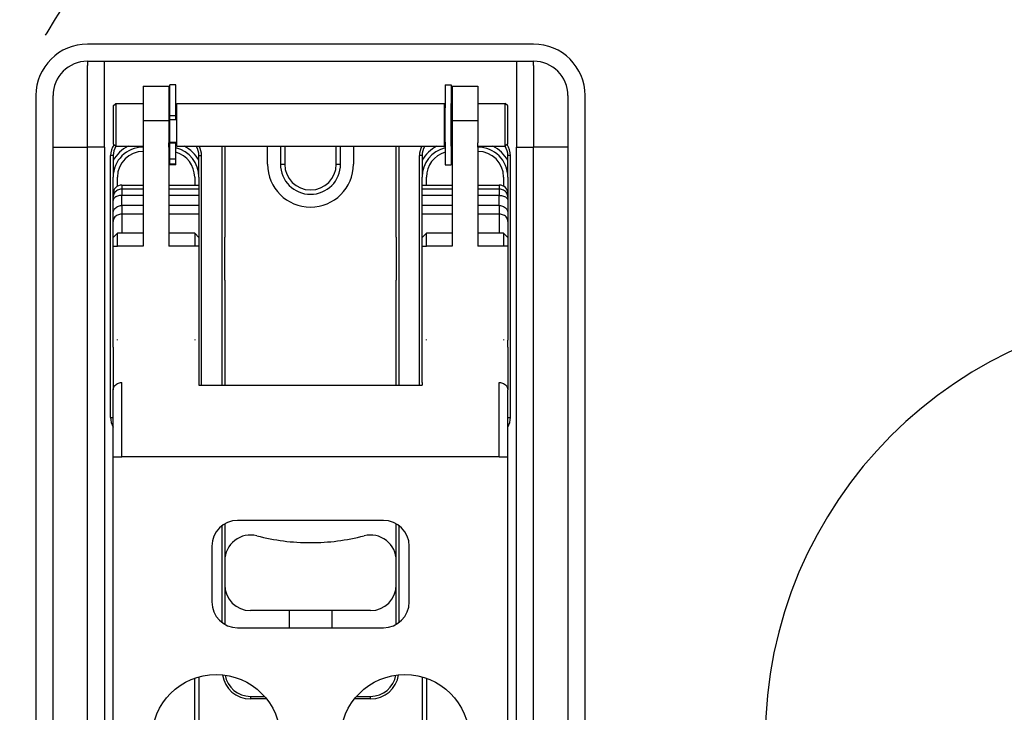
# Model space of a CAD drawing. Extents: x -1763 to 4575, y -3429 to 1051.
# Tile 147 of 193: x 2463 to 2578, y -1719 to -1638. Entities that reach past the tile are written whole.
import ezdxf

# ---------------------------------------------------------------- set-up
doc = ezdxf.new("R2010")
doc.units = 0
doc.linetypes.add('DASHED', pattern=[15, 7, -8])
doc.layers.get('0').update_dxf_attribs({"linetype": 'CONTINUOUS'})
doc.layers.add('1', color=7, linetype='CONTINUOUS')

# ---------------------------------------------------------------- blocks, each defined once
blk = doc.blocks.new('DOWEL_PIN_5X22DIN6325__145', base_point=(2507, -1668.38))
at = {"color": 1, "linetype": 'CONTINUOUS'}
blk.add_line((2507, -1663.38), (2507, -1668.38), dxfattribs=at)
blk = doc.blocks.new('NEEDLE_BEARING_0509_2__146', base_point=(2519.5, -1669.38))
at = {"color": 1, "linetype": 'CONTINUOUS'}
for p, q in [((2510.5, -1664.42), (2510.5, -1662.92)), ((2519.5, -1662.92), (2519.5, -1664.42))]:
    blk.add_line(p, q, dxfattribs=at)
blk = doc.blocks.new('DOWEL_PIN_5X22DIN6325__147', base_point=(2487, -1668.38))
at = {"color": 1, "linetype": 'CONTINUOUS'}
blk.add_line((2487, -1668.38), (2487, -1663.38), dxfattribs=at)
blk = doc.blocks.new('NEEDLE_BEARING_0509_4__151', base_point=(2483.5, -1669.38))
at = {"color": 1, "linetype": 'CONTINUOUS'}
for p, q in [((2474.5, -1664.42), (2474.5, -1662.92)), ((2483.5, -1662.92), (2483.5, -1664.42))]:
    blk.add_line(p, q, dxfattribs=at)
blk = doc.blocks.new('BEARING_PARTS__153', base_point=(2519.5, -1781.38))
for name, p in [('NEEDLE_BEARING_0509_4__151', (2483.5, -1669.38)), ('DOWEL_PIN_5X22DIN6325__147', (2487, -1668.38)), ('DOWEL_PIN_5X22DIN6325__145', (2507, -1668.38)), ('NEEDLE_BEARING_0509_2__146', (2519.5, -1669.38))]:
    blk.add_blockref(name, p)
blk = doc.blocks.new('PLATE_E7018-27702__154', base_point=(2527, -1800.88))
at = {"color": 1, "linetype": 'CONTINUOUS'}
for p, q in [((2471, -1642.88), (2471, -1643.38)), ((2471, -1642.88), (2473, -1642.88)), ((2473, -1642.88), (2521, -1642.88)), ((2521, -1642.88), (2523, -1642.88)), ((2523, -1643.38), (2523, -1642.88)), ((2467, -1652.88), (2467, -1646.88)), ((2527, -1646.88), (2527, -1652.88)), ((2477.5, -1652.38), (2477.5, -1652.88)), ((2480.5, -1652.88), (2480.5, -1652.38)), ((2513.5, -1652.38), (2513.5, -1652.88)), ((2516.5, -1652.88), (2516.5, -1652.38)), ((2467, -1663.38), (2467, -1652.88)), ((2527, -1652.88), (2527, -1663.38)), ((2474, -1658.3), (2474, -1656.38)), ((2474.5, -1657.44), (2474.5, -1656.38)), ((2483.5, -1656.38), (2483.5, -1657.3)), ((2484, -1656.38), (2484, -1657.3)), ((2510, -1657.3), (2510, -1656.38)), ((2510.5, -1657.3), (2510.5, -1656.38)), ((2519.5, -1656.38), (2519.5, -1657.44)), ((2520, -1656.38), (2520, -1658.3)), ((2484, -1657.3), (2484, -1657.79)), ((2484, -1657.79), (2484, -1658.52)), ((2510, -1657.79), (2510, -1657.3)), ((2510, -1658.52), (2510, -1657.79)), ((2474, -1658.71), (2474, -1658.3)), ((2474, -1659.12), (2474, -1658.71)), ((2474, -1660.55), (2474, -1659.12)), ((2484, -1658.52), (2484, -1659.69)), ((2510, -1659.69), (2510, -1658.52)), ((2520, -1658.3), (2520, -1658.71)), ((2520, -1658.71), (2520, -1659.12)), ((2520, -1659.12), (2520, -1660.55)), ((2484, -1659.69), (2484, -1660.69)), ((2510, -1660.69), (2510, -1659.69)), ((2474, -1661.55), (2474, -1660.55)), ((2474, -1663.42), (2474, -1661.55)), ((2484, -1660.69), (2484, -1663.42)), ((2510, -1663.42), (2510, -1660.69)), ((2520, -1660.55), (2520, -1661.55)), ((2520, -1661.55), (2520, -1663.42)), ((2467, -1665.38), (2467, -1663.38)), ((2474, -1664.42), (2474, -1663.42)), ((2474.5, -1664.42), (2474.5, -1662.92)), ((2483.5, -1662.92), (2483.5, -1664.42)), ((2484, -1663.42), (2484, -1664.42)), ((2510, -1664.42), (2510, -1663.42)), ((2510.5, -1664.42), (2510.5, -1662.92)), ((2519.5, -1662.92), (2519.5, -1664.42)), ((2520, -1663.42), (2520, -1664.42)), ((2527, -1663.38), (2527, -1665.38)), ((2474, -1668.38), (2474, -1664.42)), ((2484, -1664.42), (2484, -1668.88)), ((2510, -1668.88), (2510, -1664.42)), ((2520, -1664.42), (2520, -1668.38)), ((2467, -1665.88), (2467, -1665.38)), ((2467, -1666.38), (2467, -1665.88)), ((2527, -1665.38), (2527, -1665.88)), ((2527, -1665.88), (2527, -1666.38)), ((2467, -1668.38), (2467, -1666.38)), ((2527, -1666.38), (2527, -1668.38)), ((2467, -1694.88), (2467, -1668.38)), ((2474, -1669.38), (2474, -1668.38)), ((2520, -1668.38), (2520, -1669.38)), ((2527, -1668.38), (2527, -1694.88)), ((2474, -1675.29), (2474, -1669.38)), ((2484, -1668.88), (2484, -1669.88)), ((2510, -1669.88), (2510, -1668.88)), ((2520, -1669.38), (2520, -1675.29)), ((2484, -1669.88), (2484, -1675.29)), ((2510, -1675.29), (2510, -1669.88)), ((2474, -1675.38), (2474, -1675.29)), ((2474.5, -1675.38), (2474.5, -1675.29)), ((2484, -1675.29), (2484, -1675.34)), ((2484, -1675.34), (2484, -1675.38)), ((2510, -1675.34), (2510, -1675.29)), ((2510, -1675.38), (2510, -1675.34)), ((2510.5, -1675.38), (2510.5, -1675.29)), ((2520, -1675.29), (2520, -1675.38)), ((2467, -1696.88), (2467, -1694.88)), ((2527, -1694.88), (2527, -1696.88)), ((2467, -1697.88), (2467, -1696.88)), ((2527, -1696.88), (2527, -1697.88)), ((2467, -1699.88), (2467, -1697.88)), ((2527, -1697.88), (2527, -1699.88)), ((2467, -1743.88), (2467, -1699.88)), ((2527, -1699.88), (2527, -1743.88))]:
    blk.add_line(p, q, dxfattribs=at)
for centre, radius, start, end in [((2471, -1646.88), 4, 90, 180), ((2523, -1646.88), 4, 0, 90), ((2480.5, -1656.38), 4, 76.9971, 78.463), ((2513.5, -1656.38), 4, 101.537, 103.0029), ((2477.5, -1656.38), 4, 116.2187, 151.045), ((2477.5, -1656.38), 3.5, 90, 180), ((2477.5, -1656.38), 3, 90, 180), ((2480.5, -1656.38), 3.5, 88.3628, 90), ((2480.5, -1656.38), 3, 88.0898, 90), ((2480.5, -1656.38), 3.5, 0, 76.787), ((2480.5, -1656.38), 3, 0, 74.534), ((2480.5, -1656.38), 4, 28.955, 63.7813), ((2513.5, -1656.38), 4, 116.2187, 151.045), ((2513.5, -1656.38), 3.5, 103.213, 180), ((2513.5, -1656.38), 3, 105.466, 180), ((2513.5, -1656.38), 3.5, 90, 91.6372), ((2513.5, -1656.38), 3, 90, 91.9102), ((2516.5, -1656.38), 3.5, 0, 90), ((2516.5, -1656.38), 3, 0, 90), ((2516.5, -1656.38), 4, 28.955, 63.7813)]:
    blk.add_arc(centre, radius, start, end, dxfattribs=at)
blk = doc.blocks.new('PLATE_ASSY_E7018-67702_155', base_point=(2527, -1800.88))
for name, p in [('PLATE_E7018-27702__154', (2527, -1800.88)), ('BEARING_PARTS__153', (2519.5, -1781.38))]:
    blk.add_blockref(name, p)
blk = doc.blocks.new('DOWEL_PIN_5X50_DIN6325_156', base_point=(2499.5, -1736.88))
at = {"color": 1, "linetype": 'CONTINUOUS'}
for p, q in [((2494.5, -1706.88), (2494.5, -1708.88)), ((2499.5, -1706.88), (2499.5, -1708.88)), ((2494.5, -1734.79), (2494.5, -1736.88)), ((2499.5, -1734.79), (2499.5, -1736.88))]:
    blk.add_line(p, q, dxfattribs=at)
blk = doc.blocks.new('LATCH_E7018-21201_2__157', base_point=(2507, -1706.88))
at = {"color": 1, "linetype": 'CONTINUOUS'}
for p, q in [((2487, -1652.79), (2487, -1655.87)), ((2492, -1654.88), (2492, -1652.79)), ((2493.5, -1652.79), (2493.5, -1654.88)), ((2494, -1652.79), (2494, -1654.88)), ((2500, -1654.88), (2500, -1652.79)), ((2500.5, -1654.88), (2500.5, -1652.79)), ((2502, -1652.79), (2502, -1654.88)), ((2507, -1655.97), (2507, -1652.79)), ((2487, -1655.87), (2487, -1663.38)), ((2493.5, -1654.88), (2494, -1654.88)), ((2500, -1654.88), (2500.5, -1654.88)), ((2507, -1663.38), (2507, -1655.97)), ((2487, -1668.38), (2487, -1663.38)), ((2507, -1663.38), (2507, -1668.38)), ((2487, -1668.38), (2487, -1680.62)), ((2507, -1680.62), (2507, -1668.38)), ((2487, -1696.78), (2487, -1697.38)), ((2507, -1697.88), (2507, -1696.78)), ((2487, -1697.38), (2487, -1701.08)), ((2507, -1701.08), (2507, -1697.88)), ((2487, -1701.08), (2487, -1703.88)), ((2507, -1703.88), (2507, -1701.08)), ((2504, -1706.88), (2490, -1706.88))]:
    blk.add_line(p, q, dxfattribs=at)
for centre, radius, start, end in [((2497, -1654.88), 5, 180, 0), ((2497, -1654.88), 3.5, 180, 0), ((2497, -1654.88), 3, 180, 0), ((2490, -1701.08), 3, 75.5225, 180), ((2497, -1673.97), 25, -104.4775, -90), ((2497, -1673.97), 25, -90, -75.5225), ((2504, -1701.08), 3, 0, 104.4775), ((2490, -1703.88), 3, 180, -90), ((2504, -1703.88), 3, -90, 0)]:
    blk.add_arc(centre, radius, start, end, dxfattribs=at)
blk = doc.blocks.new('LOCK_ASSY__159', base_point=(2507, -1794.88))
for name, p in [('LATCH_E7018-21201_2__157', (2507, -1706.88)), ('DOWEL_PIN_5X50_DIN6325_156', (2499.5, -1736.88))]:
    blk.add_blockref(name, p)
blk = doc.blocks.new('LEVER_E7018-25001__160', base_point=(2520, -1766.12))
at = {"color": 1, "linetype": 'CONTINUOUS'}
for p, q in [((2475, -1657.3), (2477.5, -1657.3)), ((2475, -1657.3), (2475, -1657.79)), ((2477.5, -1657.79), (2475, -1657.79)), ((2475, -1657.79), (2475, -1658.52)), ((2480.5, -1657.3), (2484, -1657.3)), ((2484, -1657.79), (2480.5, -1657.79)), ((2484, -1657.3), (2484, -1657.79)), ((2484, -1657.79), (2484, -1658.52)), ((2510, -1657.79), (2510, -1657.3)), ((2510, -1657.3), (2513.5, -1657.3)), ((2510, -1658.52), (2510, -1657.79)), ((2513.5, -1657.79), (2510, -1657.79)), ((2516.5, -1657.3), (2519, -1657.3)), ((2519, -1657.79), (2516.5, -1657.79)), ((2519, -1657.3), (2519, -1657.79)), ((2519, -1657.79), (2519, -1658.52)), ((2474, -1658.71), (2474, -1658.3)), ((2474, -1659.12), (2474, -1658.71)), ((2474, -1660.55), (2474, -1659.12)), ((2477.5, -1658.52), (2475, -1658.52)), ((2475, -1659.69), (2475, -1658.52)), ((2484, -1658.52), (2480.5, -1658.52)), ((2484, -1658.52), (2484, -1659.69)), ((2510, -1659.69), (2510, -1658.52)), ((2513.5, -1658.52), (2510, -1658.52)), ((2519, -1658.52), (2516.5, -1658.52)), ((2519, -1659.69), (2519, -1658.52)), ((2520, -1658.3), (2520, -1658.71)), ((2520, -1658.71), (2520, -1659.12)), ((2520, -1659.12), (2520, -1660.55)), ((2477.5, -1659.69), (2475, -1659.69)), ((2475, -1659.69), (2475, -1660.69)), ((2484, -1659.69), (2480.5, -1659.69)), ((2484, -1659.69), (2484, -1660.69)), ((2510, -1660.69), (2510, -1659.69)), ((2513.5, -1659.69), (2510, -1659.69)), ((2519, -1659.69), (2516.5, -1659.69)), ((2519, -1659.69), (2519, -1660.69)), ((2474, -1661.55), (2474, -1660.55)), ((2474, -1663.42), (2474, -1661.55)), ((2477.5, -1660.69), (2475, -1660.69)), ((2475, -1660.69), (2475, -1662.92)), ((2484, -1660.69), (2480.5, -1660.69)), ((2484, -1660.69), (2484, -1663.42)), ((2510, -1663.42), (2510, -1660.69)), ((2513.5, -1660.69), (2510, -1660.69)), ((2519, -1660.69), (2516.5, -1660.69)), ((2519, -1660.69), (2519, -1662.92)), ((2520, -1660.55), (2520, -1661.55)), ((2520, -1661.55), (2520, -1663.42)), ((2474, -1664.42), (2474, -1663.42)), ((2484, -1663.42), (2484, -1664.42)), ((2510, -1664.42), (2510, -1663.42)), ((2520, -1663.42), (2520, -1664.42)), ((2474, -1668.38), (2474, -1664.42)), ((2484, -1664.42), (2484, -1668.88)), ((2510, -1668.88), (2510, -1664.42)), ((2520, -1664.42), (2520, -1668.38)), ((2474, -1669.38), (2474, -1668.38)), ((2520, -1668.38), (2520, -1669.38)), ((2474, -1675.29), (2474, -1669.38)), ((2484, -1668.88), (2484, -1669.88)), ((2510, -1669.88), (2510, -1668.88)), ((2520, -1669.38), (2520, -1675.29)), ((2484, -1669.88), (2484, -1675.29)), ((2510, -1675.29), (2510, -1669.88)), ((2474, -1675.38), (2474, -1675.29)), ((2474, -1676.21), (2474, -1675.38)), ((2484, -1675.29), (2484, -1675.34)), ((2484, -1675.34), (2484, -1675.38)), ((2484, -1675.38), (2484, -1680.31)), ((2510, -1675.34), (2510, -1675.29)), ((2510, -1675.38), (2510, -1675.34)), ((2510, -1680.31), (2510, -1675.38)), ((2520, -1675.29), (2520, -1675.38)), ((2520, -1676.21), (2520, -1675.38)), ((2474, -1676.21), (2474, -1681.18)), ((2520, -1676.21), (2520, -1681.18)), ((2475, -1688.97), (2475, -1680.31)), ((2484, -1680.31), (2484, -1680.62)), ((2484, -1680.62), (2510, -1680.62)), ((2510, -1680.31), (2510, -1680.62)), ((2519, -1688.97), (2519, -1680.31)), ((2474, -1684.38), (2474, -1681.18)), ((2520, -1684.38), (2520, -1681.18)), ((2474, -1688.97), (2474, -1684.38)), ((2520, -1688.97), (2520, -1684.38)), ((2474, -1688.97), (2475, -1688.97)), ((2474, -1737.29), (2474, -1688.97)), ((2519, -1688.97), (2475, -1688.97)), ((2519, -1688.97), (2520, -1688.97)), ((2520, -1737.29), (2520, -1688.97)), ((2505.5, -1696.38), (2488.5, -1696.38)), ((2485.5, -1699.38), (2485.5, -1705.88)), ((2508.5, -1705.88), (2508.5, -1699.38)), ((2488.5, -1708.88), (2505.5, -1708.88)), ((2488.5, -1734.79), (2505.5, -1734.79)), ((2474, -1748.16), (2474, -1737.29)), ((2520, -1748.16), (2520, -1737.29)), ((2485.5, -1737.79), (2485.5, -1744.29)), ((2508.5, -1744.29), (2508.5, -1737.79)), ((2488.5, -1747.29), (2505.5, -1747.29)), ((2474, -1749.16), (2474, -1748.16)), ((2520, -1749.16), (2520, -1748.16)), ((2474, -1754.12), (2474, -1749.16)), ((2520, -1754.12), (2520, -1749.16)), ((2486, -1766.12), (2508, -1766.12))]:
    blk.add_line(p, q, dxfattribs=at)
for centre in [(2486, -1721.83), (2508, -1721.83)]:
    blk.add_circle(centre, 7.5, dxfattribs=at)
for centre, radius, start, end in [((2475, -1658.3), 1, 90, 180), ((2519, -1658.3), 1, 0, 90), ((2488.5, -1699.38), 3, 90, 180), ((2505.5, -1699.38), 3, 0, 90), ((2488.5, -1705.88), 3, 180, -90), ((2505.5, -1705.88), 3, -90, 0), ((2488.5, -1737.79), 3, 90, 180), ((2505.5, -1737.79), 3, 0, 90), ((2488.5, -1744.29), 3, 180, -90), ((2505.5, -1744.29), 3, -90, 0), ((2486, -1754.12), 12, 180, -90), ((2508, -1754.12), 12, -90, 0)]:
    blk.add_arc(centre, radius, start, end, dxfattribs=at)
for points in [[(2475, -1657.79), (2474.82, -1657.79), (2474.65, -1657.83), (2474.35, -1657.99), (2474.22, -1658.11), (2474.05, -1658.39), (2474, -1658.55), (2474, -1658.71)], [(2520, -1658.71), (2520, -1658.55), (2519.95, -1658.39), (2519.78, -1658.11), (2519.65, -1657.99), (2519.35, -1657.83), (2519.18, -1657.79), (2519, -1657.79)], [(2475, -1658.52), (2474.82, -1658.52), (2474.65, -1658.54), (2474.35, -1658.65), (2474.22, -1658.73), (2474.05, -1658.91), (2474, -1659.02), (2474, -1659.12)], [(2519, -1658.52), (2519.18, -1658.52), (2519.35, -1658.54), (2519.65, -1658.65), (2519.78, -1658.73), (2519.95, -1658.91), (2520, -1659.02), (2520, -1659.12)], [(2474, -1660.55), (2474, -1660.4), (2474.05, -1660.25), (2474.22, -1659.99), (2474.35, -1659.88), (2474.65, -1659.73), (2474.82, -1659.69), (2475, -1659.69)], [(2519, -1659.69), (2519.18, -1659.69), (2519.35, -1659.73), (2519.65, -1659.88), (2519.78, -1659.99), (2519.95, -1660.25), (2520, -1660.4), (2520, -1660.55)], [(2475, -1660.69), (2474.82, -1660.69), (2474.65, -1660.73), (2474.35, -1660.88), (2474.22, -1660.99), (2474.05, -1661.25), (2474, -1661.4), (2474, -1661.55)], [(2520, -1661.55), (2520, -1661.4), (2519.95, -1661.25), (2519.78, -1660.99), (2519.65, -1660.88), (2519.35, -1660.73), (2519.18, -1660.69), (2519, -1660.69)], [(2474, -1681.18), (2474, -1681.03), (2474.05, -1680.88), (2474.22, -1680.61), (2474.35, -1680.5), (2474.65, -1680.35), (2474.82, -1680.31), (2475, -1680.31)], [(2519, -1680.31), (2519.18, -1680.31), (2519.35, -1680.35), (2519.65, -1680.5), (2519.78, -1680.61), (2519.95, -1680.88), (2520, -1681.03), (2520, -1681.18)]]:
    blk.add_open_spline(points, degree=3, knots=[0, 0, 0, 0, 1, 1, 2, 2, 3, 3, 3, 3], dxfattribs=at)
blk = doc.blocks.new('PIN_E7018-23702_2__161', base_point=(2520, -1652.79))
at = {"color": 1, "linetype": 'CONTINUOUS'}
for p, q in [((2474, -1648.09), (2474.3, -1647.79)), ((2474.3, -1647.79), (2474.3, -1652.79)), ((2474.3, -1647.79), (2477.5, -1647.79)), ((2480.5, -1647.79), (2480.6, -1647.79)), ((2480.6, -1648.29), (2480.6, -1647.79)), ((2481.4, -1648.29), (2481.4, -1647.79)), ((2481.4, -1647.79), (2512.6, -1647.79)), ((2512.6, -1648.29), (2512.6, -1647.79)), ((2513.4, -1647.79), (2513.5, -1647.79)), ((2513.4, -1647.85), (2513.4, -1647.79)), ((2513.4, -1648.03), (2513.4, -1647.85)), ((2516.5, -1647.79), (2519.7, -1647.79)), ((2520, -1648.09), (2519.7, -1647.79)), ((2519.7, -1652.79), (2519.7, -1647.79)), ((2474, -1648.09), (2474, -1652.49)), ((2480.6, -1648.31), (2480.6, -1648.29)), ((2480.6, -1648.61), (2480.6, -1648.31)), ((2480.6, -1648.88), (2480.6, -1648.61)), ((2480.6, -1649.13), (2480.6, -1648.88)), ((2481.3, -1648.29), (2481.4, -1648.29)), ((2481.4, -1652.29), (2481.4, -1648.29)), ((2512.6, -1648.29), (2512.7, -1648.29)), ((2512.6, -1652.29), (2512.6, -1648.29)), ((2513.4, -1648.13), (2513.4, -1648.03)), ((2513.4, -1648.29), (2513.4, -1648.13)), ((2513.4, -1648.32), (2513.4, -1648.29)), ((2513.4, -1648.6), (2513.4, -1648.32)), ((2513.4, -1648.64), (2513.4, -1648.6)), ((2513.4, -1651.94), (2513.4, -1648.64)), ((2520, -1652.49), (2520, -1648.09)), ((2480.6, -1649.23), (2480.6, -1649.13)), ((2480.6, -1649.26), (2480.6, -1649.23)), ((2480.6, -1649.37), (2480.6, -1649.26)), ((2480.6, -1649.38), (2480.6, -1649.37)), ((2480.6, -1649.54), (2480.6, -1649.38)), ((2480.6, -1649.72), (2480.6, -1649.54)), ((2480.6, -1651.72), (2480.6, -1649.72)), ((2480.6, -1651.78), (2480.6, -1651.72)), ((2480.6, -1651.81), (2480.6, -1651.78)), ((2480.6, -1651.91), (2480.6, -1651.81)), ((2480.6, -1652.29), (2480.6, -1651.91)), ((2480.6, -1652.29), (2481.4, -1652.29)), ((2480.6, -1652.43), (2480.6, -1652.29)), ((2480.6, -1652.29), (2480.6, -1652.29)), ((2480.6, -1652.79), (2480.6, -1652.43)), ((2481.4, -1652.79), (2481.4, -1652.29)), ((2512.6, -1652.29), (2512.7, -1652.29)), ((2512.6, -1652.79), (2512.6, -1652.29)), ((2513.4, -1651.98), (2513.4, -1651.94)), ((2513.4, -1652.27), (2513.4, -1651.98)), ((2513.4, -1652.29), (2513.4, -1652.27)), ((2513.4, -1652.45), (2513.4, -1652.29)), ((2513.4, -1652.55), (2513.4, -1652.45)), ((2474, -1652.49), (2474.3, -1652.79)), ((2474.3, -1652.79), (2477.5, -1652.79)), ((2480.5, -1652.79), (2480.6, -1652.79)), ((2481.4, -1652.79), (2512.6, -1652.79)), ((2513.4, -1652.73), (2513.4, -1652.55)), ((2513.4, -1652.79), (2513.4, -1652.73)), ((2513.4, -1652.79), (2513.5, -1652.79)), ((2516.5, -1652.79), (2519.7, -1652.79)), ((2520, -1652.49), (2519.7, -1652.79))]:
    blk.add_line(p, q, dxfattribs=at)
blk = doc.blocks.new('RETAIN_RING_DIN6799-4__166', base_point=(2481.3, -1654.94))
at = {"color": 1, "linetype": 'CONTINUOUS'}
for p, q in [((2481.3, -1645.64), (2480.6, -1645.64)), ((2480.6, -1647.79), (2480.6, -1645.64)), ((2481.3, -1648.29), (2481.3, -1645.64)), ((2480.6, -1648.29), (2480.6, -1647.79)), ((2480.6, -1648.31), (2480.6, -1648.29)), ((2480.6, -1648.61), (2480.6, -1648.31)), ((2480.6, -1648.88), (2480.6, -1648.61)), ((2480.6, -1649.13), (2480.6, -1648.88)), ((2481.3, -1649.23), (2481.3, -1648.29)), ((2480.6, -1649.23), (2480.6, -1649.13)), ((2481.3, -1649.23), (2480.6, -1649.23)), ((2480.6, -1649.26), (2480.6, -1649.23)), ((2480.6, -1649.37), (2480.6, -1649.26)), ((2480.6, -1649.38), (2480.6, -1649.37)), ((2480.6, -1649.54), (2480.6, -1649.38)), ((2480.6, -1649.72), (2480.6, -1649.54)), ((2481.3, -1649.72), (2480.6, -1649.72)), ((2480.6, -1651.72), (2480.6, -1649.72)), ((2481.3, -1649.72), (2481.3, -1649.23)), ((2480.6, -1651.78), (2480.6, -1651.72)), ((2480.6, -1651.81), (2480.6, -1651.78)), ((2480.6, -1651.91), (2480.6, -1651.81)), ((2480.6, -1652.29), (2480.6, -1651.91)), ((2480.6, -1652.43), (2480.6, -1652.29)), ((2480.6, -1652.29), (2480.6, -1652.29)), ((2481.3, -1652.43), (2480.6, -1652.43)), ((2480.6, -1652.79), (2480.6, -1652.43)), ((2481.3, -1652.43), (2481.3, -1652.29)), ((2481.3, -1654.29), (2481.3, -1652.43)), ((2480.6, -1654.29), (2480.6, -1652.79)), ((2480.6, -1654.86), (2480.6, -1654.29)), ((2481.3, -1654.29), (2480.6, -1654.29)), ((2481.3, -1654.86), (2481.3, -1654.29)), ((2480.6, -1654.94), (2480.6, -1654.86)), ((2481.3, -1654.86), (2480.6, -1654.86)), ((2481.3, -1654.94), (2480.6, -1654.94)), ((2481.3, -1654.94), (2481.3, -1654.86))]:
    blk.add_line(p, q, dxfattribs=at)
blk = doc.blocks.new('RAIL_E7018-23701_1__167', base_point=(2520, -1766.79))
at = {"color": 1, "linetype": 'CONTINUOUS'}
for p, q in [((2513.5, -1645.79), (2513.5, -1649.79)), ((2513.5, -1645.79), (2516.5, -1645.79)), ((2516.5, -1645.79), (2516.5, -1649.79)), ((2513.5, -1649.79), (2516.5, -1649.79)), ((2513.5, -1649.79), (2513.5, -1652.38)), ((2516.5, -1649.79), (2516.5, -1652.38)), ((2513.5, -1652.38), (2513.5, -1652.88)), ((2516.5, -1652.88), (2516.5, -1652.38)), ((2513.5, -1652.88), (2513.5, -1653.38)), ((2513.5, -1653.38), (2513.5, -1662.92)), ((2516.5, -1652.88), (2516.5, -1653.38)), ((2516.5, -1653.38), (2516.5, -1662.92)), ((2510, -1663.42), (2510.5, -1662.92)), ((2510, -1664.42), (2510, -1663.42)), ((2510.5, -1664.42), (2510.5, -1662.92)), ((2513.5, -1662.92), (2510.5, -1662.92)), ((2513.5, -1662.92), (2513.5, -1664.42)), ((2516.5, -1662.92), (2516.5, -1664.42)), ((2519.5, -1662.92), (2516.5, -1662.92)), ((2520, -1663.42), (2519.5, -1662.92)), ((2519.5, -1662.92), (2519.5, -1664.42)), ((2520, -1663.42), (2520, -1664.42)), ((2510, -1664.42), (2510.5, -1664.42)), ((2510, -1668.88), (2510, -1664.42)), ((2513.5, -1664.42), (2510.5, -1664.42)), ((2519.5, -1664.42), (2516.5, -1664.42)), ((2520, -1664.42), (2519.5, -1664.42)), ((2520, -1664.42), (2520, -1668.38)), ((2520, -1668.38), (2520, -1669.38)), ((2510, -1669.88), (2510, -1668.88)), ((2520, -1669.38), (2520, -1675.29)), ((2510, -1675.29), (2510, -1669.88)), ((2510, -1675.34), (2510, -1675.29)), ((2510, -1675.38), (2510, -1675.34)), ((2510, -1680.31), (2510, -1675.38)), ((2510.5, -1675.38), (2510.5, -1675.29)), ((2519.5, -1675.29), (2519.5, -1675.38)), ((2520, -1675.29), (2520, -1675.38)), ((2520, -1676.21), (2520, -1675.38)), ((2520, -1676.21), (2520, -1681.18)), ((2510, -1680.31), (2510, -1680.62)), ((2520, -1684.38), (2520, -1681.18)), ((2520, -1688.97), (2520, -1684.38)), ((2520, -1737.29), (2520, -1688.97)), ((2510, -1714.61), (2510, -1729.06)), ((2510.5, -1714.76), (2510.5, -1728.9)), ((2520, -1748.16), (2520, -1737.29)), ((2520, -1749.16), (2520, -1748.16)), ((2516.5, -1762.59), (2516.5, -1762.79)), ((2516.3, -1762.79), (2516.5, -1762.79)), ((2516.5, -1762.79), (2516.5, -1764.38)), ((2513.5, -1764.79), (2513.5, -1764.88)), ((2513.5, -1764.88), (2513.5, -1765.38)), ((2516.5, -1764.88), (2516.5, -1764.38)), ((2516.5, -1764.88), (2516.5, -1765.38)), ((2513.5, -1765.38), (2513.5, -1766.79)), ((2516.5, -1765.38), (2516.5, -1766.79)), ((2513.5, -1766.79), (2516.5, -1766.79))]:
    blk.add_line(p, q, dxfattribs=at)
blk = doc.blocks.new('RAIL_E7018-23701_2__168', base_point=(2484, -1766.79))
at = {"color": 1, "linetype": 'CONTINUOUS'}
for p, q in [((2477.5, -1645.79), (2480.5, -1645.79)), ((2477.5, -1645.79), (2477.5, -1649.79)), ((2480.5, -1645.79), (2480.5, -1649.79)), ((2477.5, -1649.79), (2477.5, -1652.38)), ((2477.5, -1649.79), (2480.5, -1649.79)), ((2480.5, -1649.79), (2480.5, -1652.38)), ((2477.5, -1652.38), (2477.5, -1652.88)), ((2480.5, -1652.88), (2480.5, -1652.38)), ((2477.5, -1652.88), (2477.5, -1653.38)), ((2477.5, -1653.38), (2477.5, -1662.92)), ((2480.5, -1652.88), (2480.5, -1653.38)), ((2480.5, -1653.38), (2480.5, -1662.92)), ((2474, -1663.42), (2474.5, -1662.92)), ((2474, -1664.42), (2474, -1663.42)), ((2474.5, -1664.42), (2474.5, -1662.92)), ((2477.5, -1662.92), (2474.5, -1662.92)), ((2477.5, -1662.92), (2477.5, -1664.42)), ((2483.5, -1662.92), (2480.5, -1662.92)), ((2480.5, -1662.92), (2480.5, -1664.42)), ((2484, -1663.42), (2483.5, -1662.92)), ((2483.5, -1662.92), (2483.5, -1664.42)), ((2484, -1663.42), (2484, -1664.42)), ((2474, -1668.38), (2474, -1664.42)), ((2474, -1664.42), (2474.5, -1664.42)), ((2477.5, -1664.42), (2474.5, -1664.42)), ((2483.5, -1664.42), (2480.5, -1664.42)), ((2484, -1664.42), (2483.5, -1664.42)), ((2484, -1664.42), (2484, -1668.88)), ((2474, -1669.38), (2474, -1668.38)), ((2474, -1675.29), (2474, -1669.38)), ((2484, -1668.88), (2484, -1669.88)), ((2484, -1669.88), (2484, -1675.29)), ((2474, -1675.38), (2474, -1675.29)), ((2474, -1676.21), (2474, -1675.38)), ((2483.5, -1675.29), (2483.5, -1675.38)), ((2484, -1675.29), (2484, -1675.34)), ((2484, -1675.34), (2484, -1675.38)), ((2484, -1675.38), (2484, -1680.31)), ((2474, -1676.21), (2474, -1681.18)), ((2484, -1680.31), (2484, -1680.62)), ((2474, -1684.38), (2474, -1681.18)), ((2474, -1688.97), (2474, -1684.38)), ((2474, -1737.29), (2474, -1688.97)), ((2483.5, -1728.9), (2483.5, -1714.76)), ((2484, -1714.61), (2484, -1729.06)), ((2474, -1748.16), (2474, -1737.29)), ((2474, -1749.16), (2474, -1748.16)), ((2477.5, -1762.59), (2477.5, -1762.79)), ((2477.5, -1762.79), (2477.7, -1762.79)), ((2477.5, -1762.79), (2477.5, -1764.38)), ((2477.5, -1764.38), (2477.5, -1764.88)), ((2477.5, -1764.88), (2477.5, -1765.38)), ((2480.5, -1764.88), (2480.5, -1764.79)), ((2480.5, -1764.88), (2480.5, -1765.38)), ((2477.5, -1765.38), (2477.5, -1766.79)), ((2480.5, -1765.38), (2480.5, -1766.79)), ((2477.5, -1766.79), (2480.5, -1766.79))]:
    blk.add_line(p, q, dxfattribs=at)
blk = doc.blocks.new('RETAIN_RING_DIN6799-4__169', base_point=(2513.4, -1654.94))
at = {"color": 1, "linetype": 'CONTINUOUS'}
for p, q in [((2512.7, -1645.64), (2513.4, -1645.64)), ((2512.7, -1645.64), (2512.7, -1648.29)), ((2513.4, -1645.64), (2513.4, -1647.79)), ((2513.4, -1647.85), (2513.4, -1647.79)), ((2513.4, -1648.03), (2513.4, -1647.85)), ((2512.7, -1652.29), (2512.7, -1648.29)), ((2513.4, -1648.13), (2513.4, -1648.03)), ((2513.4, -1648.29), (2513.4, -1648.13)), ((2513.4, -1648.32), (2513.4, -1648.29)), ((2513.4, -1648.6), (2513.4, -1648.32)), ((2513.4, -1648.64), (2513.4, -1648.6)), ((2513.4, -1651.94), (2513.4, -1648.64)), ((2512.7, -1652.29), (2512.7, -1654.94)), ((2513.4, -1651.98), (2513.4, -1651.94)), ((2513.4, -1652.27), (2513.4, -1651.98)), ((2513.4, -1652.29), (2513.4, -1652.27)), ((2513.4, -1652.45), (2513.4, -1652.29)), ((2513.4, -1652.55), (2513.4, -1652.45)), ((2513.4, -1652.73), (2513.4, -1652.55)), ((2513.4, -1652.79), (2513.4, -1652.73)), ((2513.4, -1652.79), (2513.4, -1654.94)), ((2512.7, -1654.94), (2513.4, -1654.94))]:
    blk.add_line(p, q, dxfattribs=at)
blk = doc.blocks.new('CLAMP_ASSY__170', base_point=(2520, -1787.09))
for name, p in [('RAIL_E7018-23701_2__168', (2484, -1766.79)), ('RETAIN_RING_DIN6799-4__166', (2481.3, -1654.94)), ('RAIL_E7018-23701_1__167', (2520, -1766.79)), ('RETAIN_RING_DIN6799-4__169', (2513.4, -1654.94)), ('PIN_E7018-23702_2__161', (2520, -1652.79)), ('LEVER_E7018-25001__160', (2520, -1766.12))]:
    blk.add_blockref(name, p)
blk = doc.blocks.new('PIN_E7018-23703_5__171', base_point=(2471, -1668.38))
at = {"color": 1, "linetype": 'CONTINUOUS'}
for p, q in [((2467, -1665.38), (2467, -1663.38)), ((2471, -1663.88), (2471, -1663.38)), ((2471, -1667.88), (2471, -1663.88)), ((2467, -1668.38), (2467, -1666.38)), ((2471, -1668.32), (2471, -1667.88)), ((2471, -1668.38), (2471, -1668.32))]:
    blk.add_line(p, q, dxfattribs=at)
blk = doc.blocks.new('PIN_E7018-23703_6__174', base_point=(2490.5, -1699.88))
at = {"color": 1, "linetype": 'CONTINUOUS'}
for p, q in [((2467, -1696.88), (2467, -1694.88)), ((2471, -1695.38), (2471, -1694.88)), ((2471, -1699.38), (2471, -1695.38)), ((2467, -1699.88), (2467, -1697.88)), ((2471, -1699.82), (2471, -1699.38)), ((2471, -1699.88), (2471, -1699.82))]:
    blk.add_line(p, q, dxfattribs=at)
blk = doc.blocks.new('PIN_E7018-23703_4__175', base_point=(2527, -1668.38))
at = {"color": 1, "linetype": 'CONTINUOUS'}
for p, q in [((2523, -1663.88), (2523, -1663.38)), ((2523, -1667.88), (2523, -1663.88)), ((2527, -1663.38), (2527, -1665.38)), ((2527, -1666.38), (2527, -1668.38)), ((2523, -1668.38), (2523, -1667.88))]:
    blk.add_line(p, q, dxfattribs=at)
blk = doc.blocks.new('PIN_E7018-23703_3__176', base_point=(2527, -1699.88))
at = {"color": 1, "linetype": 'CONTINUOUS'}
for p, q in [((2523, -1695.38), (2523, -1694.88)), ((2527, -1694.88), (2527, -1696.88)), ((2523, -1699.38), (2523, -1695.38)), ((2527, -1697.88), (2527, -1699.88)), ((2523, -1699.88), (2523, -1699.38))]:
    blk.add_line(p, q, dxfattribs=at)
blk = doc.blocks.new('LATCHPINS__179', base_point=(2527, -1780.38))
for name, p in [('PIN_E7018-23703_5__171', (2471, -1668.38)), ('PIN_E7018-23703_4__175', (2527, -1668.38)), ('PIN_E7018-23703_6__174', (2490.5, -1699.88)), ('PIN_E7018-23703_3__176', (2527, -1699.88))]:
    blk.add_blockref(name, p)
blk = doc.blocks.new('Z_STAGE_PLATE__180', base_point=(2527, -1800.88))
at = {"color": 1, "linetype": 'CONTINUOUS'}
for p, q in [((2471, -1642.88), (2471, -1643.38)), ((2471, -1642.88), (2473, -1642.88)), ((2473, -1642.88), (2521, -1642.88)), ((2473, -1652.88), (2473, -1642.88)), ((2521, -1642.88), (2523, -1642.88)), ((2521, -1642.88), (2521, -1652.88)), ((2523, -1643.38), (2523, -1642.88)), ((2471, -1652.88), (2471, -1643.38)), ((2523, -1643.38), (2523, -1652.88)), ((2467, -1652.88), (2467, -1646.88)), ((2527, -1646.88), (2527, -1652.88)), ((2467, -1652.88), (2471, -1652.88)), ((2467, -1663.38), (2467, -1652.88)), ((2471, -1663.38), (2471, -1652.88)), ((2473, -1652.88), (2471, -1652.88)), ((2473, -1652.88), (2473, -1790.88)), ((2486.7, -1680.62), (2486.7, -1652.79)), ((2487, -1652.79), (2487, -1655.87)), ((2507, -1655.97), (2507, -1652.79)), ((2507.3, -1652.79), (2507.3, -1680.62)), ((2521, -1652.88), (2523, -1652.88)), ((2521, -1790.88), (2521, -1652.88)), ((2523, -1663.38), (2523, -1652.88)), ((2527, -1652.88), (2523, -1652.88)), ((2527, -1652.88), (2527, -1663.38)), ((2473.7, -1684.38), (2473.7, -1653.88)), ((2474, -1653.88), (2473.7, -1653.88)), ((2474, -1653.88), (2474, -1656.38)), ((2484, -1656.38), (2484, -1653.88)), ((2484, -1653.88), (2484.3, -1653.88)), ((2484.3, -1680.62), (2484.3, -1653.88)), ((2509.7, -1680.62), (2509.7, -1653.88)), ((2510, -1653.88), (2509.7, -1653.88)), ((2510, -1653.88), (2510, -1656.38)), ((2520, -1656.38), (2520, -1653.88)), ((2520.3, -1653.88), (2520, -1653.88)), ((2520.3, -1684.38), (2520.3, -1653.88)), ((2487, -1655.87), (2487, -1663.38)), ((2474, -1658.3), (2474, -1656.38)), ((2484, -1656.38), (2484, -1657.3)), ((2507, -1663.38), (2507, -1655.97)), ((2510, -1657.3), (2510, -1656.38)), ((2520, -1656.38), (2520, -1658.3)), ((2484, -1657.3), (2484, -1657.79)), ((2484, -1657.79), (2484, -1658.52)), ((2510, -1657.79), (2510, -1657.3)), ((2510, -1658.52), (2510, -1657.79)), ((2474, -1658.71), (2474, -1658.3)), ((2474, -1659.12), (2474, -1658.71)), ((2474, -1660.55), (2474, -1659.12)), ((2484, -1658.52), (2484, -1659.69)), ((2510, -1659.69), (2510, -1658.52)), ((2520, -1658.3), (2520, -1658.71)), ((2520, -1658.71), (2520, -1659.12)), ((2520, -1659.12), (2520, -1660.55)), ((2484, -1659.69), (2484, -1660.69)), ((2510, -1660.69), (2510, -1659.69)), ((2474, -1661.55), (2474, -1660.55)), ((2474, -1663.42), (2474, -1661.55)), ((2484, -1660.69), (2484, -1663.42)), ((2510, -1663.42), (2510, -1660.69)), ((2520, -1660.55), (2520, -1661.55)), ((2520, -1661.55), (2520, -1663.42)), ((2467, -1665.38), (2467, -1663.38)), ((2471, -1663.88), (2471, -1663.38)), ((2471, -1667.88), (2471, -1663.88)), ((2474, -1664.42), (2474, -1663.42)), ((2484, -1663.42), (2484, -1664.42)), ((2487, -1668.38), (2487, -1663.38)), ((2507, -1663.38), (2507, -1668.38)), ((2510, -1664.42), (2510, -1663.42)), ((2520, -1663.42), (2520, -1664.42)), ((2523, -1663.88), (2523, -1663.38)), ((2523, -1667.88), (2523, -1663.88)), ((2527, -1663.38), (2527, -1665.38)), ((2474, -1668.38), (2474, -1664.42)), ((2484, -1664.42), (2484, -1668.88)), ((2510, -1668.88), (2510, -1664.42)), ((2520, -1664.42), (2520, -1668.38)), ((2467, -1665.88), (2467, -1665.38)), ((2467, -1666.38), (2467, -1665.88)), ((2527, -1665.38), (2527, -1665.88)), ((2527, -1665.88), (2527, -1666.38)), ((2467, -1668.38), (2467, -1666.38)), ((2527, -1666.38), (2527, -1668.38)), ((2467, -1694.88), (2467, -1668.38)), ((2471, -1668.32), (2471, -1667.88)), ((2471, -1668.38), (2471, -1668.32)), ((2471, -1694.88), (2471, -1668.38)), ((2474, -1669.38), (2474, -1668.38)), ((2487, -1668.38), (2487, -1680.62)), ((2507, -1680.62), (2507, -1668.38)), ((2520, -1668.38), (2520, -1669.38)), ((2523, -1668.38), (2523, -1667.88)), ((2523, -1694.88), (2523, -1668.38)), ((2527, -1668.38), (2527, -1694.88)), ((2474, -1675.29), (2474, -1669.38)), ((2484, -1668.88), (2484, -1669.88)), ((2510, -1669.88), (2510, -1668.88)), ((2520, -1669.38), (2520, -1675.29)), ((2484, -1669.88), (2484, -1675.29)), ((2510, -1675.29), (2510, -1669.88)), ((2474, -1675.38), (2474, -1675.29)), ((2474, -1676.21), (2474, -1675.38)), ((2484, -1675.29), (2484, -1675.34)), ((2484, -1675.34), (2484, -1675.38)), ((2484, -1675.38), (2484, -1680.31)), ((2510, -1675.34), (2510, -1675.29)), ((2510, -1675.38), (2510, -1675.34)), ((2510, -1680.31), (2510, -1675.38)), ((2520, -1675.29), (2520, -1675.38)), ((2520, -1676.21), (2520, -1675.38)), ((2474, -1676.21), (2474, -1681.18)), ((2520, -1676.21), (2520, -1681.18)), ((2484, -1680.31), (2484, -1680.62)), ((2510, -1680.31), (2510, -1680.62)), ((2474, -1684.38), (2474, -1681.18)), ((2520, -1684.38), (2520, -1681.18)), ((2473.7, -1684.38), (2474, -1684.38)), ((2520, -1684.38), (2520.3, -1684.38)), ((2467, -1696.88), (2467, -1694.88)), ((2471, -1695.38), (2471, -1694.88)), ((2523, -1695.38), (2523, -1694.88)), ((2527, -1694.88), (2527, -1696.88)), ((2471, -1699.38), (2471, -1695.38)), ((2523, -1699.38), (2523, -1695.38)), ((2467, -1697.88), (2467, -1696.88)), ((2486.7, -1708.28), (2486.7, -1696.98)), ((2487, -1696.78), (2487, -1697.38)), ((2507, -1697.88), (2507, -1696.78)), ((2507.3, -1696.98), (2507.3, -1708.28)), ((2527, -1696.88), (2527, -1697.88)), ((2467, -1699.88), (2467, -1697.88)), ((2487, -1697.38), (2487, -1701.08)), ((2507, -1701.08), (2507, -1697.88)), ((2527, -1697.88), (2527, -1699.88)), ((2471, -1699.82), (2471, -1699.38)), ((2523, -1699.88), (2523, -1699.38)), ((2467, -1743.88), (2467, -1699.88)), ((2471, -1699.88), (2471, -1699.82)), ((2471, -1743.88), (2471, -1699.88)), ((2523, -1743.88), (2523, -1699.88)), ((2527, -1699.88), (2527, -1743.88)), ((2487, -1701.08), (2487, -1703.88)), ((2507, -1703.88), (2507, -1701.08)), ((2487, -1703.88), (2487, -1708.48)), ((2507, -1708.48), (2507, -1703.88)), ((2490, -1716.88), (2490, -1717.18)), ((2490, -1716.88), (2491.63, -1716.88)), ((2491.88, -1717.18), (2490, -1717.18)), ((2504, -1717.18), (2502.12, -1717.18)), ((2502.37, -1716.88), (2504, -1716.88)), ((2504, -1717.18), (2504, -1716.88))]:
    blk.add_line(p, q, dxfattribs=at)
for centre, radius, start, end in [((2471, -1646.88), 4, 90, 180), ((2523, -1646.88), 4, 0, 90), ((2476, -1653.88), 2.3, 145.8367, 180), ((2476, -1653.88), 2, 147.028, 180), ((2482, -1653.88), 2, 0, 32.972), ((2482, -1653.88), 2.3, 0, 28.245), ((2512, -1653.88), 2.3, 151.755, 180), ((2512, -1653.88), 2, 147.028, 180), ((2518, -1653.88), 2, 0, 32.972), ((2518, -1653.88), 2.3, 0, 34.1633), ((2476, -1684.38), 2.3, 180, -150.4082), ((2518, -1684.38), 2.3, -29.5918, 0), ((2490, -1713.88), 3.3, -171.4434, -90), ((2490, -1713.88), 3, -169.8604, -90), ((2504, -1713.88), 3.3, -90, -8.5566), ((2504, -1713.88), 3, -90, -10.1396)]:
    blk.add_arc(centre, radius, start, end, dxfattribs=at)
blk = doc.blocks.new('Z-STAGE_ASSY__181', base_point=(2527, -1800.88))
for name, p in [('Z_STAGE_PLATE__180', (2527, -1800.88)), ('CLAMP_ASSY__170', (2520, -1787.09)), ('LOCK_ASSY__159', (2507, -1794.88)), ('LATCHPINS__179', (2527, -1780.38))]:
    blk.add_blockref(name, p)
blk = doc.blocks.new('E7018FA_ASSY_1__182', base_point=(2527, -1800.88))
for name in ['PLATE_ASSY_E7018-67702_155', 'Z-STAGE_ASSY__181']:
    blk.add_blockref(name, (2527, -1800.88))
blk = doc.blocks.new('E7018FA__221', base_point=(2733, -1800.88))
blk.add_blockref('E7018FA_ASSY_1__182', (2527, -1800.88))
blk = doc.blocks.new('DUT_BOARD__222', base_point=(2884.31, -1929.7))
at = {"color": 1, "linetype": 'CONTINUOUS'}
blk.add_arc((2600, -1721.88), 50, 90, -90, dxfattribs=at)
blk = doc.blocks.new('BUSHING_E7018-21701_2__278', base_point=(2502, -1659.88))
at = {"color": 1, "linetype": 'CONTINUOUS'}
blk.add_arc((2497, -1654.88), 5, 180, 0, dxfattribs=at)
blk = doc.blocks.new('BUSHINGS_POGOTOWER__281', base_point=(2708, -1793.38))
blk.add_blockref('BUSHING_E7018-21701_2__278', (2502, -1659.88))
blk = doc.blocks.new('SMALLPARTS__282', base_point=(2940, -1972.18))
blk.add_blockref('BUSHINGS_POGOTOWER__281', (2708, -1793.38))
blk = doc.blocks.new('E7018-24101__283', base_point=(2900, -1958.68))
at = {"color": 1, "linetype": 'CONTINUOUS'}
for p, q in [((2523, -1640.88), (2471, -1640.88)), ((2465, -1646.88), (2465, -1796.88)), ((2529, -1796.88), (2529, -1646.88))]:
    blk.add_line(p, q, dxfattribs=at)
for centre, radius, start, end in [((2471, -1646.88), 6, 90, 180), ((2523, -1646.88), 6, 0, 90), ((2600, -1721.88), 50, 90, -90)]:
    blk.add_arc(centre, radius, start, end, dxfattribs=at)
blk = doc.blocks.new('E7018-64101__284', base_point=(2940, -1972.18))
for name, p in [('SMALLPARTS__282', (2940, -1972.18)), ('E7018-24101__283', (2900, -1958.68))]:
    blk.add_blockref(name, p)
blk = doc.blocks.new('STIFF_ASSY_DUTBD__285', base_point=(2940, -1972.18))
for name, p in [('E7018-64101__284', (2940, -1972.18)), ('DUT_BOARD__222', (2884.31, -1929.7))]:
    blk.add_blockref(name, p)
blk = doc.blocks.new('A1__286', base_point=(2940, -1972.18))
for name, p in [('STIFF_ASSY_DUTBD__285', (2940, -1972.18)), ('E7018FA__221', (2733, -1800.88))]:
    blk.add_blockref(name, p)
blk = doc.blocks.new('FRONT1__287', base_point=(2940, -1974.24))
blk.add_blockref('A1__286', (2940, -1972.18))
blk = doc.blocks.new('L1__288', base_point=(2940, -1974.24))
blk.add_blockref('FRONT1__287', (2940, -1974.24))
blk = doc.blocks.new('HEADPLATE_EG__472', base_point=(2054.3, -2091.02))
at = {"layer": '1', "color": 7, "linetype": 'DASHED'}
blk.add_circle((2602.06, -1721.88), 158.75, dxfattribs=at)
blk.add_arc((2602.06, -1721.88), 166.69, 17.3657, 162.6343, dxfattribs=at)

msp = doc.modelspace()

# ---------------------------------------------------------------- block references
msp.add_blockref('L1__288', (2940, -1974.24))
at = {"layer": '1'}
msp.add_blockref('HEADPLATE_EG__472', (2054.3, -2091.02), dxfattribs=at)

doc.saveas('drawing.dxf')
